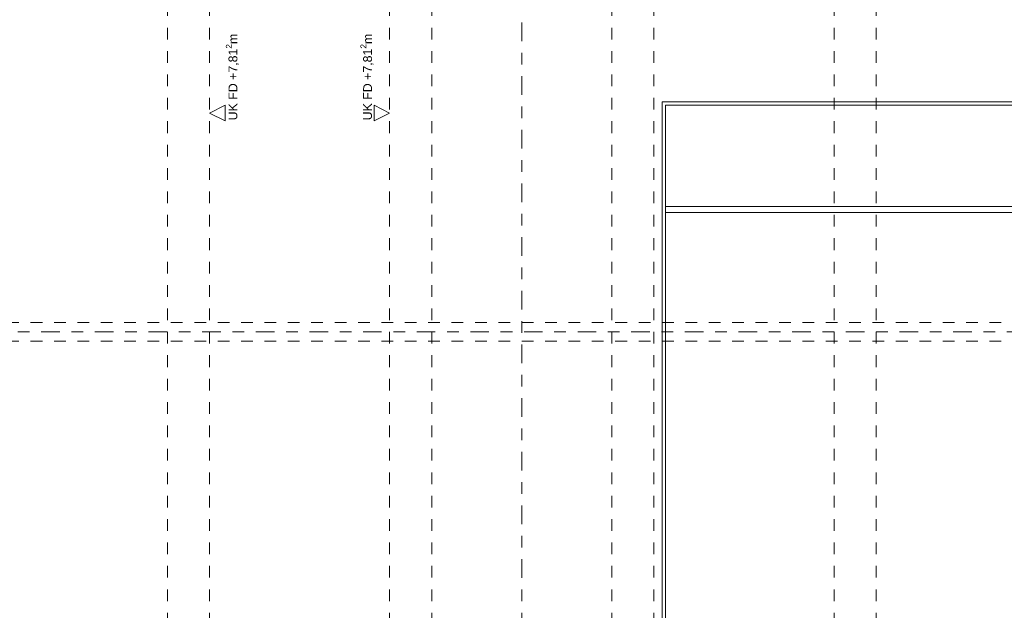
# Model space of a CAD drawing. Header units: metres. Extents: x -180 to 4, y -49 to 6.
# Tile 144 of 256: x -156.91 to -148.49, y -22.33 to -17.28. Entities that reach past the tile are written whole.
import ezdxf

# ---------------------------------------------------------------- set-up
doc = ezdxf.new("R2010")
doc.units = ezdxf.units.M
doc.header["$LTSCALE"] = 0.05
doc.linetypes.add('Linienart-20', pattern=[2.116531, 1.058062, -1.058469])
doc.linetypes.add('Linienart-53', pattern=[5.291531, 3.175, -1.058062, 0.352704, -0.705764])
for name, color, linetype, lineweight, true_color in [('30 -35 Decken- 1 Konstruktion-Träger- Stahlbeton', 7, 'Continuous', 13, 0x33aa00), ('60- 61 allgemeine Ausstattung- 1 Möbel', 7, 'Continuous', 9, 0x00cccc), ('70 -72 Beschriftung- 1 Beschriftung allgemein', 7, 'Continuous', 9, 0xff6633), ('70 -76 Bemaßung- 2 Allgemein', 7, 'Continuous', 5, 0x6666cc)]:
    doc.layers.add(name, color=color, linetype=linetype, lineweight=lineweight, true_color=true_color)
doc.layers.add('70 -71 Achsen- 1 Gebäudeachsen', color=7, linetype='Linienart-53', lineweight=18)
doc.layers.add('Keine', color=7, linetype='Continuous', lineweight=9)
doc.styles.add('Arial', font='arial.ttf')

# ---------------------------------------------------------------- blocks, each defined once
blk = doc.blocks.new('Gruppe-12216')
at = {"layer": '30 -35 Decken- 1 Konstruktion-Träger- Stahlbeton', "color": 7, "linetype": 'Linienart-20', "lineweight": 13, "transparency": 33554687}
for p, q in [((-149.951, -39.247), (-149.951, -11.897)), ((-149.591, -39.247), (-149.591, -11.897))]:
    blk.add_line(p, q, dxfattribs=at)
at = {"layer": '30 -35 Decken- 1 Konstruktion-Träger- Stahlbeton', "color": 0, "flags": 1}
for tag in ['IFC_UUID', 'instanceID']:
    blk.add_attdef(tag, (-149.951, -39.247), '', height=0.00018, dxfattribs=at)
blk = doc.blocks.new('Gruppe-12219')
at = {"layer": '30 -35 Decken- 1 Konstruktion-Träger- Stahlbeton', "color": 7, "linetype": 'Linienart-20', "lineweight": 13, "transparency": 33554687}
for p, q in [((-151.851, -39.247), (-151.851, -11.897)), ((-151.491, -39.247), (-151.491, -11.897))]:
    blk.add_line(p, q, dxfattribs=at)
at = {"layer": '30 -35 Decken- 1 Konstruktion-Träger- Stahlbeton', "color": 0, "flags": 1}
for tag in ['IFC_UUID', 'instanceID']:
    blk.add_attdef(tag, (-151.851, -39.247), '', height=0.00018, dxfattribs=at)
blk = doc.blocks.new('Gruppe-12221')
at = {"layer": '30 -35 Decken- 1 Konstruktion-Träger- Stahlbeton', "color": 7, "linetype": 'Linienart-20', "lineweight": 13, "transparency": 33554687}
for p, q in [((-155.651, -39.247), (-155.651, -11.897)), ((-155.291, -39.247), (-155.291, -11.897))]:
    blk.add_line(p, q, dxfattribs=at)
at = {"layer": '30 -35 Decken- 1 Konstruktion-Träger- Stahlbeton', "color": 0, "flags": 1}
for tag in ['IFC_UUID', 'instanceID']:
    blk.add_attdef(tag, (-155.651, -39.247), '', height=0.00018, dxfattribs=at)
blk = doc.blocks.new('Gruppe-12222')
at = {"layer": '30 -35 Decken- 1 Konstruktion-Träger- Stahlbeton', "color": 7, "linetype": 'Linienart-20', "lineweight": 13, "transparency": 33554687}
for p, q in [((-153.751, -39.247), (-153.751, -11.897)), ((-153.391, -39.247), (-153.391, -11.897))]:
    blk.add_line(p, q, dxfattribs=at)
at = {"layer": '30 -35 Decken- 1 Konstruktion-Träger- Stahlbeton', "color": 0, "flags": 1}
for tag in ['IFC_UUID', 'instanceID']:
    blk.add_attdef(tag, (-153.751, -39.247), '', height=0.00018, dxfattribs=at)
blk = doc.blocks.new('Gruppe-12232')
at = {"layer": '30 -35 Decken- 1 Konstruktion-Träger- Stahlbeton', "color": 7, "linetype": 'Linienart-20', "lineweight": 13, "transparency": 33554687}
for p, q in [((-160.021, -19.867), (-99.621, -19.867)), ((-160.021, -20.027), (-99.621, -20.027))]:
    blk.add_line(p, q, dxfattribs=at)
at = {"layer": '30 -35 Decken- 1 Konstruktion-Träger- Stahlbeton', "color": 0, "flags": 1}
for tag in ['IFC_UUID', 'instanceID']:
    blk.add_attdef(tag, (-160.021, -20.027), '', height=0.00018, dxfattribs=at)
blk = doc.blocks.new('_01-OG1_Tragwerk (2D)')
at = {"layer": '30 -35 Decken- 1 Konstruktion-Träger- Stahlbeton'}
for name in ['Gruppe-12221', 'Gruppe-12222', 'Gruppe-12219', 'Gruppe-12216', 'Gruppe-12232']:
    blk.add_blockref(name, (0, 0), dxfattribs=at)
blk = doc.blocks.new('Gruppe-12876')
at = {"layer": '60- 61 allgemeine Ausstattung- 1 Möbel', "flags": 128}
blk.add_lwpolyline([(-151.391, -18.9262), (-148.401, -18.9262), (-148.401, -18.8762), (-151.391, -18.8762)], close=True, dxfattribs=at)
blk = doc.blocks.new('_OG1_2D (2D)')
at = {"layer": '60- 61 allgemeine Ausstattung- 1 Möbel', "flags": 128}
for points in [[(-123.42099996, -17.97965985), (-123.42099996, -32.97965985), (-151.42099996, -32.97965985), (-151.42099996, -17.97965985)], [(-123.45099996, -18.00965985), (-123.45099996, -32.94965985), (-151.39099996, -32.94965985), (-151.39099996, -18.00965985)]]:
    blk.add_lwpolyline(points, close=True, dxfattribs=at)
at = {"layer": '60- 61 allgemeine Ausstattung- 1 Möbel'}
blk.add_blockref('Gruppe-12876', (0, 0), dxfattribs=at)
blk = doc.blocks.new('Gruppe-16284')
at = {"color": 255}
blk.add_wipeout([(-155.0358, -18.1435), (-155.0358, -17.3991), (-155.1575, -17.3991), (-155.1575, -18.1435)], dxfattribs=at).dxf.layer = '70 -76 Bemaßung- 2 Allgemein'
at = {"layer": '70 -76 Bemaßung- 2 Allgemein', "insert": (-155.0393, -17.3991), "char_height": 0.075516, "attachment_point": 9, "rotation": 90, "line_spacing_factor": 0.973705, "style": 'Arial'}
blk.add_mtext('\\A1;UK FD +7,81{\\H0.6667x;\\S2^ ;}m', dxfattribs=at)
at = {"color": 255, "linetype": 'Continuous', "lineweight": 9}
blk.add_wipeout([(-155.1575, -18.1435), (-155.291, -18.0769), (-155.1576, -18.01)], dxfattribs=at).dxf.layer = '70 -76 Bemaßung- 2 Allgemein'
at = {"layer": '70 -76 Bemaßung- 2 Allgemein', "color": 7, "linetype": 'Continuous', "lineweight": 9, "flags": 128}
blk.add_lwpolyline([(-155.1575, -18.1435), (-155.291, -18.0769), (-155.1576, -18.01)], close=True, dxfattribs=at)
blk = doc.blocks.new('Gruppe-16285')
at = {"color": 255}
blk.add_wipeout([(-153.8845, -18.1435), (-153.8845, -17.3991), (-154.0062, -17.3991), (-154.0062, -18.1435)], dxfattribs=at).dxf.layer = '70 -76 Bemaßung- 2 Allgemein'
at = {"layer": '70 -76 Bemaßung- 2 Allgemein', "insert": (-153.888, -17.3991), "char_height": 0.075516, "attachment_point": 9, "rotation": 90, "line_spacing_factor": 0.973705, "style": 'Arial'}
blk.add_mtext('\\A1;UK FD +7,81{\\H0.6667x;\\S2^ ;}m', dxfattribs=at)
at = {"color": 255, "linetype": 'Continuous', "lineweight": 9}
blk.add_wipeout([(-153.8845, -18.1435), (-153.751, -18.0769), (-153.8844, -18.01)], dxfattribs=at).dxf.layer = '70 -76 Bemaßung- 2 Allgemein'
at = {"layer": '70 -76 Bemaßung- 2 Allgemein', "color": 7, "linetype": 'Continuous', "lineweight": 9, "flags": 128}
blk.add_lwpolyline([(-153.8845, -18.1435), (-153.751, -18.0769), (-153.8844, -18.01)], close=True, dxfattribs=at)
blk = doc.blocks.new('Gruppe-16320')
at = {"layer": '70 -72 Beschriftung- 1 Beschriftung allgemein', "color": 7}
for name in ['Gruppe-16284', 'Gruppe-16285']:
    blk.add_blockref(name, (0, 0), dxfattribs=at)
blk = doc.blocks.new('_OG1_2D Bemaßung_ Beschriftung (2D)')
at = {"layer": '30 -35 Decken- 1 Konstruktion-Träger- Stahlbeton', "color": 7}
blk.add_blockref('Gruppe-16320', (0, 0), dxfattribs=at)
blk = doc.blocks.new('_Achsen (3D)')
at = {"layer": '70 -71 Achsen- 1 Gebäudeachsen', "transparency": 33554687}
for p, q in [((-152.621, 3.8), (-152.621, -46.172)), ((-179.668, -19.947), (3.826, -19.947))]:
    blk.add_line(p, q, dxfattribs=at)

msp = doc.modelspace()

# ---------------------------------------------------------------- block references
at = {"layer": 'Keine', "color": 1}
msp.add_blockref('_01-OG1_Tragwerk (2D)', (0, 0), dxfattribs=at)

# ---------------------------------------------------------------- next in the draw order: block references
msp.add_blockref('_OG1_2D (2D)', (0, 0), dxfattribs=at)

# ---------------------------------------------------------------- next in the draw order: block references
msp.add_blockref('_OG1_2D Bemaßung_ Beschriftung (2D)', (0, 0), dxfattribs=at)

# ---------------------------------------------------------------- next in the draw order: block references
msp.add_blockref('_Achsen (3D)', (0, 0), dxfattribs=at)

doc.saveas('drawing.dxf')
